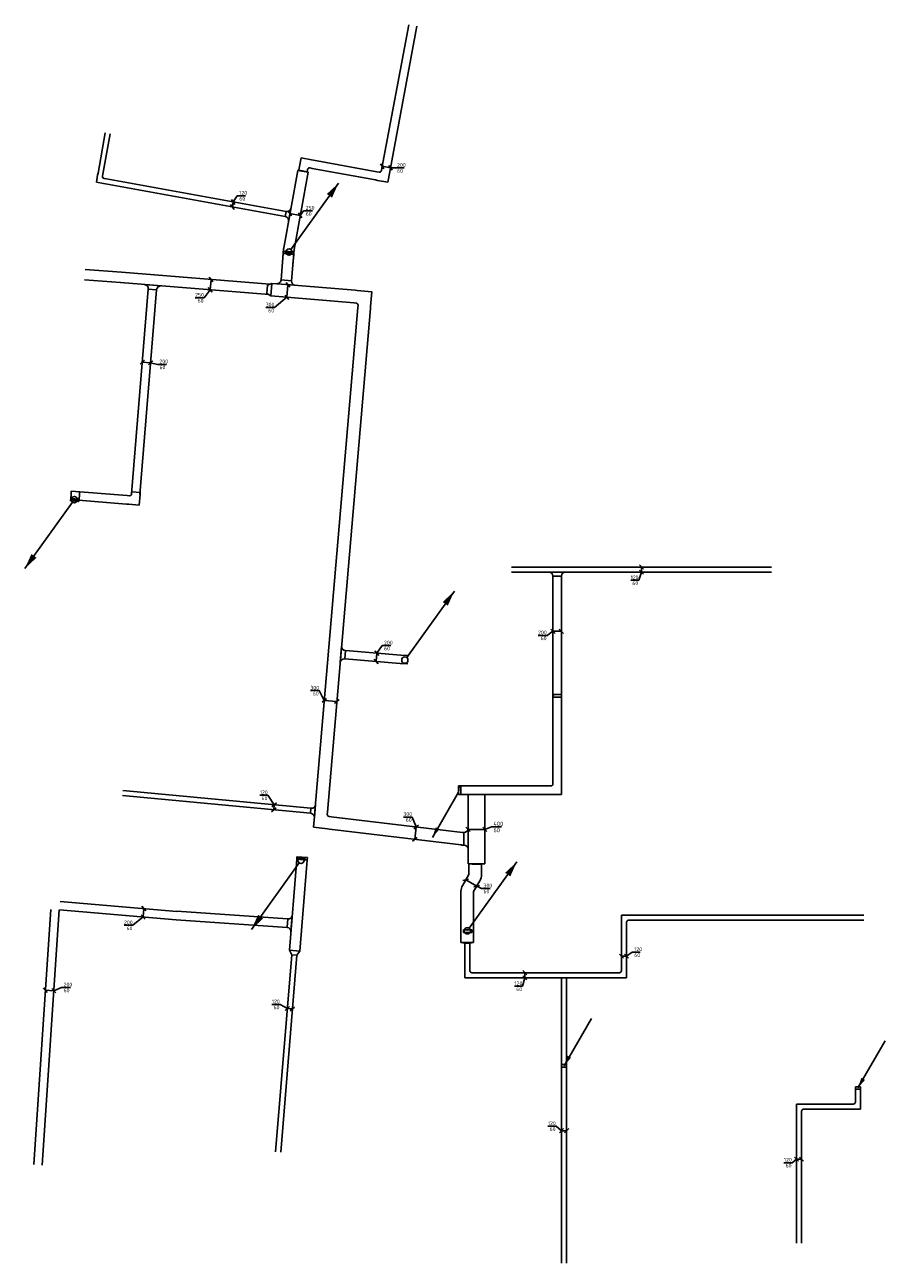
# Model space of a CAD drawing. Header units: millimetres. Extents: x 15133 to 193371, y -2151 to 171990.
# Tile 11 of 26: x 68336 to 88833, y 60076 to 89577. Entities that reach past the tile are written whole.
import ezdxf

# ---------------------------------------------------------------- set-up
doc = ezdxf.new("R2010")
doc.units = ezdxf.units.MM
doc.header["$LTSCALE"] = 50
doc.layers.get('0').update_dxf_attribs({"linetype": 'CONTINUOUS'})
for name, color, linetype in [('BL$2----', 7, 'CONTINUOUS'), ('EL6131--_KG_D', 6, 'CONTINUOUS'), ('EM6131--_KG', 7, 'CONTINUOUS'), ('Sparingen Heegt', 6, 'CONTINUOUS')]:
    doc.layers.add(name, color=color, linetype=linetype)
doc.styles.add('BURO-012', font='BUROFONT.shx', dxfattribs={"height": 120})
doc.styles.add('STABICAD-018', font='ISOCP.SHX', dxfattribs={"height": 90})

# ---------------------------------------------------------------- blocks, each defined once
blk = doc.blocks.new('*U75')
at = {"color": 0, "linetype": 'Continuous'}
for p, q in [((0, 125, -2730), (3548, 125, -2730)), ((0, -125, -2730), (3548, -125, -2730))]:
    blk.add_line(p, q, dxfattribs=at)
blk = doc.blocks.new('*U135')
at = {"color": 0, "linetype": 'Continuous'}
for p, q in [((0, 150, -2730), (12044, 150, -2730)), ((0, -150, -2730), (12044, -150, -2730))]:
    blk.add_line(p, q, dxfattribs=at)
blk = doc.blocks.new('*U82')
at = {"color": 0, "linetype": 'Continuous'}
for p, q in [((0, 150, -2730), (3153, 150, -2730)), ((0, -150, -2730), (3153, -150, -2730))]:
    blk.add_line(p, q, dxfattribs=at)
blk = doc.blocks.new('*U204')
at = {"color": 0, "linetype": 'Continuous'}
for p, q in [((0, 125, -2737), (746, 125, -2737)), ((0, -125, -2737), (746, -125, -2737))]:
    blk.add_line(p, q, dxfattribs=at)
blk = doc.blocks.new('*U133')
at = {"color": 0, "linetype": 'Continuous'}
for p, q in [((0, -220, -2737), (0, 220, -2737)), ((100, 125, -2737), (95, 125, -2737)), ((100, -125, -2737), (100, 125, -2737)), ((100, -125, -2737), (95, -125, -2737))]:
    blk.add_line(p, q, dxfattribs=at)
for centre, start, end in [((95, 220, -2737), 180, 270), ((95, -220, -2737), 90, 180)]:
    blk.add_arc(centre, 95, start, end, dxfattribs=at)
blk = doc.blocks.new('*U51')
for p, q in [((-130, 125, -2730), (-30, 125, -2730)), ((-30, 125, -2730), (30, 125, -2730)), ((-30, 125, -2730), (-30, -125, -2730)), ((-30, 125, -2730), (30, -125, -2730)), ((30, 125, -2730), (-30, -125, -2730)), ((-30, 125, -2730), (-30, -125, -2730)), ((30, 125, -2730), (30, -125, -2730)), ((30, -125, -2730), (30, 125, -2730)), ((-130, -125, -2730), (-30, -125, -2730)), ((-30, -125, -2730), (30, -125, -2730))]:
    blk.add_line(p, q)
blk = doc.blocks.new('*U59')
for p, q in [((0, 125, -2730), (863, 125, -2730)), ((0, -125, -2730), (863, -125, -2730))]:
    blk.add_line(p, q)
blk = doc.blocks.new('*U13')
blk.add_hatch(color=256).paths.add_polyline_path([(1012, 1754), (890, 1391), (760, 1466)], flags=0)
for p, q in [((1012, 1754, 3000), (38, 65, 3000)), ((0, 0), (0, 0, 3000))]:
    blk.add_line(p, q)
blk.add_circle((0, 0, 3000), 75)
at = {"layer": 'BL$2----'}
for tag, p, style in [('ELEMENTCODE', (11217, 90093), 'STABICAD-018'), ('POSITIONCODE', (11217, 89993), 'BURO-012'), ('SECTIONCODE', (11217, 89993), 'BURO-012'), ('FLOORCODE', (11317, 89993), 'STABICAD-018')]:
    blk.add_attdef(tag, p, '', height=1.8, dxfattribs=dict(at, style=style))
blk = doc.blocks.new('*U74')
at = {"color": 0, "linetype": 'Continuous'}
for p, q in [((0, 100, -2730), (1327, 100, -2730)), ((0, -100, -2730), (1327, -100, -2730))]:
    blk.add_line(p, q, dxfattribs=at)
blk = doc.blocks.new('*U43')
for p, q in [((0, 100, -2730), (183, 100, -2730)), ((0, -100, -2730), (183, -100, -2730))]:
    blk.add_line(p, q)
blk = doc.blocks.new('*U108')
at = {"color": 0, "linetype": 'Continuous'}
for p, q in [((0, 150, -2730), (1216, 150, -2730)), ((0, -150, -2730), (1216, -150, -2730))]:
    blk.add_line(p, q, dxfattribs=at)
blk = doc.blocks.new('*U42')
for p, q in [((-130, 125, -2730), (-30, 125, -2730)), ((-30, 125, -2730), (30, 125, -2730)), ((-30, 125, -2730), (-30, -125, -2730)), ((-30, 125, -2730), (30, -125, -2730)), ((30, 125, -2730), (-30, -125, -2730)), ((-30, 125, -2730), (-30, -125, -2730)), ((30, 125, -2730), (30, -125, -2730)), ((30, -125, -2730), (30, 125, -2730)), ((-130, -125, -2730), (-30, -125, -2730)), ((-30, -125, -2730), (30, -125, -2730))]:
    blk.add_line(p, q)
blk = doc.blocks.new('*U153')
at = {"color": 0, "linetype": 'Continuous'}
for p, q in [((0, 125, -2730), (2075, 125, -2730)), ((0, -125, -2730), (2075, -125, -2730))]:
    blk.add_line(p, q, dxfattribs=at)
blk = doc.blocks.new('*U154')
at = {"color": 0, "linetype": 'Continuous'}
for p, q in [((0, 100, -2730), (2650, 100, -2730)), ((0, -100, -2730), (2650, -100, -2730))]:
    blk.add_line(p, q, dxfattribs=at)
blk = doc.blocks.new('*U155')
at = {"color": 0, "linetype": 'Continuous'}
for p, q in [((0, 100, -2730), (2786, 100, -2730)), ((0, -100, -2730), (2786, -100, -2730))]:
    blk.add_line(p, q, dxfattribs=at)
blk = doc.blocks.new('*U156')
at = {"color": 0, "linetype": 'Continuous'}
for p, q in [((0, 100, -2730), (6094, 100, -2730)), ((0, -100, -2730), (6094, -100, -2730))]:
    blk.add_line(p, q, dxfattribs=at)
blk = doc.blocks.new('*U41')
for p, q in [((0, 125, -2730), (100, 60, -2730)), ((0, -125, -2730), (0, 125, -2730)), ((100, -60, -2730), (100, 60, -2730)), ((100, -60, -2730), (0, -125, -2730))]:
    blk.add_line(p, q)
blk = doc.blocks.new('*U40')
for p, q in [((0, 60, -2730), (4709, 60, -2730)), ((0, -60, -2730), (4709, -60, -2730))]:
    blk.add_line(p, q)
blk = doc.blocks.new('*U152')
at = {"color": 0, "linetype": 'Continuous'}
for p, q in [((0, -195, -2730), (0, 195, -2730)), ((100, 100, -2730), (95, 100, -2730)), ((100, -100, -2730), (100, 100, -2730)), ((100, -100, -2730), (95, -100, -2730))]:
    blk.add_line(p, q, dxfattribs=at)
for centre, start, end in [((95, 195, -2730), 180, 270), ((95, -195, -2730), 90, 180)]:
    blk.add_arc(centre, 95, start, end, dxfattribs=at)
blk = doc.blocks.new('*U331')
at = {"color": 0, "linetype": 'Continuous'}
for p, q in [((0, 200, -2730), (1652, 200, -2730)), ((0, -200, -2730), (1652, -200, -2730))]:
    blk.add_line(p, q, dxfattribs=at)
at = {"layer": 'Sparingen Heegt', "color": 2, "style": 'BURO-012'}
for tag, p in [('ELEMENTCODE', (79095, 71245, 2730)), ('SECTIONCODE', (79095, 71245, 2730)), ('POSITIONCODE', (79245, 70791, 2730))]:
    blk.add_attdef(tag, p, '', height=2, dxfattribs=at)
blk = doc.blocks.new('*U44')
for p, q in [((-30, 100, -5702), (30, 100, -5702)), ((-30, -100, -5702), (-30, 100, -5702)), ((30, -100, -5702), (30, 100, -5702)), ((-30, -100, -5702), (30, -100, -5702))]:
    blk.add_line(p, q)
blk = doc.blocks.new('*U17')
blk.add_hatch(color=256).paths.add_polyline_path([(1012, 1754), (890, 1391), (760, 1466)], flags=0)
for p, q in [((1012, 1754, 3000), (38, 65, 3000)), ((0, 0), (0, 0, 3000))]:
    blk.add_line(p, q)
blk.add_circle((0, 0, 3000), 75)
at = {"layer": 'BL$2----'}
for tag, p, style in [('ELEMENTCODE', (11217, 90093), 'STABICAD-018'), ('POSITIONCODE', (11217, 89993), 'BURO-012'), ('SECTIONCODE', (11217, 89993), 'BURO-012'), ('FLOORCODE', (11317, 89993), 'STABICAD-018')]:
    blk.add_attdef(tag, p, '', height=1.8, dxfattribs=dict(at, style=style))
blk = doc.blocks.new('*U103')
at = {"color": 0, "linetype": 'Continuous'}
for p, q in [((0, 150, -2730), (251, 150, -2730)), ((0, -150, -2730), (251, -150, -2730))]:
    blk.add_line(p, q, dxfattribs=at)
blk = doc.blocks.new('*U329')
at = {"color": 0, "linetype": 'Continuous'}
for p, q in [((0, 100, -2730), (2098, 100, -2730)), ((0, -100, -2730), (2098, -100, -2730))]:
    blk.add_line(p, q, dxfattribs=at)
at = {"layer": 'Sparingen Heegt', "color": 2, "style": 'BURO-012'}
for tag, p in [('POSITIONCODE', (78807, 71495, 2730)), ('ELEMENTCODE', (78720, 71345, 2730)), ('SECTIONCODE', (78720, 71345, 2730))]:
    blk.add_attdef(tag, p, '', height=2, dxfattribs=at)
blk = doc.blocks.new('*U330')
at = {"color": 0, "linetype": 'Continuous'}
for p, q in [((-150, 100, -2730), (-200, 100, -2730)), ((-100, 150, -2730), (-100, 200, -2730)), ((100, 150, -2730), (100, 200, -2730)), ((100, -100, -2730), (100, 150, -2730)), ((-150, -100, -2730), (-200, -100, -2730)), ((-150, -100, -2730), (100, -100, -2730))]:
    blk.add_line(p, q, dxfattribs=at)
blk.add_arc((-150, 150, -2730), 50, 270, 0, dxfattribs=at)
at = {"layer": 'Sparingen Heegt', "color": 2, "style": 'BURO-012'}
for tag in ['ELEMENTCODE', 'POSITIONCODE', 'SECTIONCODE']:
    blk.add_attdef(tag, (81018, 71345, 2730), '', height=2, dxfattribs=at)
blk = doc.blocks.new('*U332')
at = {"color": 0, "linetype": 'Continuous'}
for p, q in [((0, 100, -2730), (1917, 100, -2730)), ((0, -100, -2730), (1917, -100, -2730))]:
    blk.add_line(p, q, dxfattribs=at)
at = {"layer": 'Sparingen Heegt', "color": 2, "style": 'BURO-012'}
for tag, p in [('POSITIONCODE', (80868, 72503, 2730)), ('ELEMENTCODE', (81018, 71545, 2730)), ('SECTIONCODE', (81018, 71545, 2730))]:
    blk.add_attdef(tag, p, '', height=2, dxfattribs=at)
blk = doc.blocks.new('*U115')
at = {"color": 0, "linetype": 'Continuous'}
for p, q in [((-130, 100, -2730), (-30, 100, -2730)), ((-130, -100, -2730), (-30, -100, -2730))]:
    blk.add_line(p, q, dxfattribs=at)
blk = doc.blocks.new('*U118')
at = {"linetype": 'Continuous'}
blk.add_hatch(color=0, dxfattribs=at).paths.add_polyline_path([(30, -100), (30, 100), (-30, 100), (17.4, 58)], flags=0)
at = {"color": 0, "linetype": 'Continuous'}
for p, q in [((-30, 100, -2860), (30, 100, -2860)), ((-30, -100, -2860), (-30, 100, -2860)), ((30, 100, -2860), (30, -100, -2860)), ((30, -100, -2860), (-30, -100, -2860))]:
    blk.add_line(p, q, dxfattribs=at)
at = {"linetype": 'Continuous'}
for p in [(-30, 100, -2860), (-30, -100, -2860)]:
    blk.add_line(p, (-30, 0, -2860), dxfattribs=at)
blk = doc.blocks.new('*U88')
at = {"color": 0, "linetype": 'Continuous'}
for p, q in [((-30, 100, -3530), (30, 100, -3530)), ((-30, -100, -3530), (-30, 100, -3530)), ((-30, -100, -3530), (30, -100, -3530))]:
    blk.add_line(p, q, dxfattribs=at)
blk = doc.blocks.new('*U91')
at = {"color": 0, "linetype": 'Continuous'}
for p, q in [((0, 100, -3530), (2816, 100, -3530)), ((0, -100, -3530), (2816, -100, -3530))]:
    blk.add_line(p, q, dxfattribs=at)
blk = doc.blocks.new('*U90')
at = {"color": 0, "linetype": 'Continuous'}
for p, q in [((0, 60, -3530), (6192, 60, -3530)), ((0, -60, -3530), (6192, -60, -3530))]:
    blk.add_line(p, q, dxfattribs=at)
blk = doc.blocks.new('*U89')
at = {"color": 0, "linetype": 'Continuous'}
for p, q in [((0, -195, -3530), (0, 195, -3530)), ((100, 100, -3530), (95, 100, -3530)), ((100, -100, -3530), (100, 100, -3530)), ((100, -100, -3530), (95, -100, -3530))]:
    blk.add_line(p, q, dxfattribs=at)
for centre, start, end in [((95, 195, -3530), 180, 270), ((95, -195, -3530), 90, 180)]:
    blk.add_arc(centre, 95, start, end, dxfattribs=at)
blk = doc.blocks.new('*U48')
for p, q in [((0, 200, -2730), (10, 100, -2730)), ((0, -200, -2730), (0, 200, -2730)), ((10, -100, -2730), (10, 100, -2730)), ((10, -100, -2730), (0, -200, -2730))]:
    blk.add_line(p, q)
blk = doc.blocks.new('*U50')
for p, q in [((0, 125, -2730), (121, 125, -2730)), ((0, -125, -2730), (121, -125, -2730))]:
    blk.add_line(p, q)
blk = doc.blocks.new('*U85')
at = {"color": 0, "linetype": 'Continuous'}
for p, q in [((0, -195, -2730), (0, 195, -2730)), ((100, 100, -2730), (95, 100, -2730)), ((100, -100, -2730), (100, 100, -2730)), ((100, -100, -2730), (95, -100, -2730))]:
    blk.add_line(p, q, dxfattribs=at)
for centre, start, end in [((95, 195, -2730), 180, 270), ((95, -195, -2730), 90, 180)]:
    blk.add_arc(centre, 95, start, end, dxfattribs=at)
blk = doc.blocks.new('*U211')
at = {"color": 0, "linetype": 'Continuous'}
for p, q in [((0, 100, -2730), (4896, 100, -2730)), ((0, -100, -2730), (4896, -100, -2730))]:
    blk.add_line(p, q, dxfattribs=at)
blk = doc.blocks.new('*U86')
at = {"color": 0, "linetype": 'Continuous'}
for p, q in [((-150, 100, -2730), (-200, 100, -2730)), ((-100, 150, -2730), (-100, 200, -2730)), ((-100, 200, -2730), (100, 200, -2730)), ((100, 150, -2730), (100, 200, -2730)), ((100, -100, -2730), (100, 150, -2730)), ((-150, -100, -2730), (-200, -100, -2730)), ((-150, -100, -2730), (100, -100, -2730))]:
    blk.add_line(p, q, dxfattribs=at)
blk.add_arc((-150, 150, -2730), 50, 270, 360, dxfattribs=at)
blk = doc.blocks.new('*U87')
at = {"color": 0, "linetype": 'Continuous'}
for p, q in [((0, 100, -2730), (1341, 100, -2730)), ((0, -100, -2730), (1341, -100, -2730))]:
    blk.add_line(p, q, dxfattribs=at)
blk = doc.blocks.new('*U73')
at = {"color": 0, "linetype": 'Continuous'}
for p, q in [((0, 195, -2730), (0, -195, -2730)), ((95, 100, -2730), (100, 100, -2730)), ((100, -100, -2730), (100, 100, -2730)), ((100, -100, -2730), (95, -100, -2730))]:
    blk.add_line(p, q, dxfattribs=at)
for centre, start, end in [((95, 195, -2730), 180, 270), ((95, -195, -2730), 90, 180)]:
    blk.add_arc(centre, 95, start, end, dxfattribs=at)
blk = doc.blocks.new('*U81')
at = {"color": 0, "linetype": 'Continuous'}
for p, q in [((-192, 150, -2730), (-242, 150, -2730)), ((-143, 197, -2730), (-142, 247, -2730)), ((145, -150, -2730), (156, 186, -2730)), ((156, 186, -2730), (158, 236, -2730)), ((-192, -150, -2730), (-242, -150, -2730)), ((-192, -150, -2730), (145, -150, -2730))]:
    blk.add_line(p, q, dxfattribs=at)
blk.add_arc((-192, 198, -2730), 48.3, 270, 358.0448, dxfattribs=at)
blk = doc.blocks.new('*U72')
at = {"color": 0, "linetype": 'Continuous'}
blk.add_arc((-9, 150, -2730), 300, 270, 276.8261, dxfattribs=at)
blk = doc.blocks.new('*U71')
at = {"color": 0, "linetype": 'Continuous'}
for p, q in [((0, 150, -2730), (31, 150, -2730)), ((0, -150, -2730), (31, -150, -2730))]:
    blk.add_line(p, q, dxfattribs=at)
blk = doc.blocks.new('*U60')
for p, q in [((0, -245, -2730), (0, 245, -2730)), ((100, 150, -2730), (95, 150, -2730)), ((100, -150, -2730), (100, 150, -2730)), ((100, -150, -2730), (95, -150, -2730))]:
    blk.add_line(p, q)
for centre, start, end in [((95, 245, -2730), 180, 270), ((95, -245, -2730), 90, 180)]:
    blk.add_arc(centre, 95, start, end)
blk = doc.blocks.new('*U62')
for p, q in [((-130, 100, -5460), (-30, 100, -5460)), ((-30, 100, -5460), (30, 100, -5460)), ((-30, 100, -5460), (-30, -100, -5460)), ((-30, 100, -5460), (30, -100, -5460)), ((30, 100, -5460), (-30, -100, -5460)), ((-30, 100, -5460), (-30, -100, -5460)), ((30, 100, -5460), (30, -100, -5460)), ((30, -100, -5460), (30, 100, -5460)), ((-130, -100, -5460), (-30, -100, -5460)), ((-30, -100, -5460), (30, -100, -5460))]:
    blk.add_line(p, q)
blk = doc.blocks.new('*U61')
for p, q in [((0, 100, -5460), (71, 100, -5460)), ((0, -100, -5460), (71, -100, -5460))]:
    blk.add_line(p, q)
blk = doc.blocks.new('*U286')
at = {"color": 0, "linetype": 'Continuous'}
for p, q in [((0, 60, -5980), (6796, 60, -5980)), ((0, -60, -5980), (6796, -60, -5980))]:
    blk.add_line(p, q, dxfattribs=at)
blk = doc.blocks.new('*U132')
at = {"color": 0, "linetype": 'Continuous'}
for p, q in [((-200, 150, -2730), (-250, 150, -2730)), ((-150, 200, -2730), (-150, 250, -2730)), ((150, 200, -2730), (150, 250, -2730)), ((150, -150, -2730), (150, 200, -2730)), ((-200, -150, -2730), (-250, -150, -2730)), ((-200, -150, -2730), (150, -150, -2730))]:
    blk.add_line(p, q, dxfattribs=at)
blk.add_arc((-200, 200, -2730), 50, 270, 360, dxfattribs=at)
blk.add_arc((-200, 200, -2730), 50, 270, 360, dxfattribs=at)
blk = doc.blocks.new('*U134')
at = {"color": 0, "linetype": 'Continuous'}
for p, q in [((0, 150, -2730), (1986, 150, -2730)), ((0, -150, -2730), (1652, -150, -2730)), ((1860, -150, -2730), (1986, -150, -2730))]:
    blk.add_line(p, q, dxfattribs=at)
blk = doc.blocks.new('*U131')
at = {"color": 0, "linetype": 'Continuous'}
for p, q in [((0, 150, -2730), (100, 100, -2730)), ((0, -150, -2730), (0, 150, -2730)), ((100, -100, -2730), (100, 100, -2730)), ((100, -100, -2730), (0, -150, -2730))]:
    blk.add_line(p, q, dxfattribs=at)
blk = doc.blocks.new('*U105')
at = {"color": 0, "linetype": 'Continuous'}
for p, q in [((0, 150, -2730), (296, 150, -2730)), ((0, -150, -2730), (296, -150, -2730))]:
    blk.add_line(p, q, dxfattribs=at)
blk = doc.blocks.new('*U104')
at = {"color": 0, "linetype": 'Continuous'}
blk.add_arc((-40, 150, -2730), 300, 270, 300, dxfattribs=at)
blk = doc.blocks.new('*U102')
at = {"color": 0, "linetype": 'Continuous'}
blk.add_arc((-40, 150, -2730), 300, 270, 300, dxfattribs=at)
blk = doc.blocks.new('*U114')
at = {"color": 0, "linetype": 'Continuous'}
for p, q in [((0, 60, -5980), (255, 60, -5980)), ((0, -60, -5980), (255, -60, -5980))]:
    blk.add_line(p, q, dxfattribs=at)
blk = doc.blocks.new('*U113')
at = {"color": 0, "linetype": 'Continuous'}
for p, q in [((-110, 60, -5980), (-160, 60, -5980)), ((-60, 110, -5980), (-60, 160, -5980)), ((60, 110, -5980), (60, 160, -5980)), ((60, -60, -5980), (60, 110, -5980)), ((-110, -60, -5980), (-160, -60, -5980)), ((-110, -60, -5980), (60, -60, -5980))]:
    blk.add_line(p, q, dxfattribs=at)
blk.add_arc((-110, 110, -5980), 50, 270, 0, dxfattribs=at)
blk = doc.blocks.new('*U110')
at = {"color": 0, "linetype": 'Continuous'}
for p, q in [((0, 60, -5980), (1084, 60, -5980)), ((0, -60, -5980), (1084, -60, -5980))]:
    blk.add_line(p, q, dxfattribs=at)
blk = doc.blocks.new('*U111')
at = {"color": 0, "linetype": 'Continuous'}
for p, q in [((-110, 60, -5980), (-160, 60, -5980)), ((-60, 110, -5980), (-60, 160, -5980)), ((60, 110, -5980), (60, 160, -5980)), ((60, -60, -5980), (60, 110, -5980)), ((-110, -60, -5980), (-160, -60, -5980)), ((-110, -60, -5980), (60, -60, -5980))]:
    blk.add_line(p, q, dxfattribs=at)
blk.add_arc((-110, 110, -5980), 50, 270, 0, dxfattribs=at)
blk = doc.blocks.new('*U112')
at = {"color": 0, "linetype": 'Continuous'}
for p, q in [((0, 60, -5980), (3091, 60, -5980)), ((0, -60, -5980), (3091, -60, -5980))]:
    blk.add_line(p, q, dxfattribs=at)
blk = doc.blocks.new('*U93')
at = {"linetype": 'Continuous'}
for color, points in [(0, [(-30, 60), (-30, -60), (30, -60), (-17, -35)]), (256, [(0, 0), (242, -82), (192, -168)])]:
    blk.add_hatch(color=color, dxfattribs=at).paths.add_polyline_path(points, flags=0)
at = {"color": 0, "linetype": 'Continuous'}
for p, q in [((-30, 60, -3250), (30, 60, -3250)), ((-30, -60, -3250), (-30, 60, -3250)), ((30, 60, -3250), (30, -60, -3250)), ((30, -60, -3250), (-30, -60, -3250))]:
    blk.add_line(p, q, dxfattribs=at)
at = {"linetype": 'Continuous'}
for p, q in [((-30, 60, -3250), (-30, 0, -3250)), ((-30, -60, -3250), (-30, 0, -3250)), ((1126, -650, -3250), (0, 0, -3250))]:
    blk.add_line(p, q, dxfattribs=at)
blk = doc.blocks.new('*U92')
at = {"linetype": 'Continuous'}
for color, points in [(0, [(-30, 60), (-30, -60), (30, -60), (-17, -35)]), (256, [(0, 0), (242, -82), (192, -168)])]:
    blk.add_hatch(color=color, dxfattribs=at).paths.add_polyline_path(points, flags=0)
at = {"color": 0, "linetype": 'Continuous'}
for p, q in [((-30, 60, -3250), (30, 60, -3250)), ((-30, -60, -3250), (-30, 60, -3250)), ((30, 60, -3250), (30, -60, -3250)), ((30, -60, -3250), (-30, -60, -3250))]:
    blk.add_line(p, q, dxfattribs=at)
at = {"linetype": 'Continuous'}
for p, q in [((-30, 60, -3250), (-30, 0, -3250)), ((-30, -60, -3250), (-30, 0, -3250)), ((1126, -650, -3250), (0, 0, -3250))]:
    blk.add_line(p, q, dxfattribs=at)
blk = doc.blocks.new('*U84')
at = {"color": 0, "linetype": 'Continuous'}
for p, q in [((0, -155, -2730), (0, 155, -2730)), ((100, 60, -2730), (95, 60, -2730)), ((100, -60, -2730), (100, 60, -2730)), ((100, -60, -2730), (95, -60, -2730))]:
    blk.add_line(p, q, dxfattribs=at)
for centre, start, end in [((95, 155, -2730), 180, 270), ((95, -155, -2730), 90, 180)]:
    blk.add_arc(centre, 95, start, end, dxfattribs=at)
blk = doc.blocks.new('*U83')
at = {"color": 0, "linetype": 'Continuous'}
for p, q in [((0, 60, -2730), (4497, 60, -2730)), ((0, -60, -2730), (4497, -60, -2730))]:
    blk.add_line(p, q, dxfattribs=at)
blk = doc.blocks.new('*U109')
at = {"color": 0, "linetype": 'Continuous'}
for p, q in [((0, 60, -2730), (608, 60, -2730)), ((0, -60, -2730), (608, -60, -2730))]:
    blk.add_line(p, q, dxfattribs=at)
blk = doc.blocks.new('*U140')
at = {"color": 0, "linetype": 'Continuous'}
for p, q in [((0, 60, -2730), (3413, 60, -2730)), ((0, -60, -2730), (3413, -60, -2730))]:
    blk.add_line(p, q, dxfattribs=at)
blk = doc.blocks.new('*U106')
at = {"color": 0, "linetype": 'Continuous'}
for p, q in [((0, 150, -2730), (10, 60, -2730)), ((0, -150, -2730), (0, 150, -2730)), ((10, -60, -2730), (10, 60, -2730)), ((10, -60, -2730), (0, -150, -2730))]:
    blk.add_line(p, q, dxfattribs=at)
blk = doc.blocks.new('*U107')
at = {"color": 0, "linetype": 'Continuous'}
for p, q in [((-110, 60, -2730), (-160, 60, -2730)), ((-60, 110, -2730), (-60, 160, -2730)), ((60, 110, -2730), (60, 160, -2730)), ((60, -60, -2730), (60, 110, -2730)), ((-110, -60, -2730), (-160, -60, -2730)), ((-110, -60, -2730), (60, -60, -2730))]:
    blk.add_line(p, q, dxfattribs=at)
blk.add_arc((-110, 110, -2730), 50, 270, 0, dxfattribs=at)
blk = doc.blocks.new('*U139')
at = {"color": 0, "linetype": 'Continuous'}
for p, q in [((-110, 60, -2730), (-160, 60, -2730)), ((-60, 110, -2730), (-60, 160, -2730)), ((60, 110, -2730), (60, 160, -2730)), ((60, -60, -2730), (60, 110, -2730)), ((-110, -60, -2730), (-160, -60, -2730)), ((-110, -60, -2730), (60, -60, -2730))]:
    blk.add_line(p, q, dxfattribs=at)
blk.add_arc((-110, 110, -2730), 50, 270, 0, dxfattribs=at)
blk = doc.blocks.new('*U143')
at = {"color": 0, "linetype": 'Continuous'}
for p, q in [((0, 60, -2730), (1054, 60, -2730)), ((0, -60, -2730), (1054, -60, -2730))]:
    blk.add_line(p, q, dxfattribs=at)
blk = doc.blocks.new('*U142')
at = {"color": 0, "linetype": 'Continuous'}
for p, q in [((-110, 60, -2730), (-160, 60, -2730)), ((-60, 110, -2730), (-60, 160, -2730)), ((60, 110, -2730), (60, 160, -2730)), ((60, -60, -2730), (60, 110, -2730)), ((-110, -60, -2730), (-160, -60, -2730)), ((-110, -60, -2730), (60, -60, -2730))]:
    blk.add_line(p, q, dxfattribs=at)
blk.add_arc((-110, 110, -2730), 50, 270, 0, dxfattribs=at)
blk = doc.blocks.new('*U141')
at = {"color": 0, "linetype": 'Continuous'}
for p, q in [((0, 60, -2730), (5553, 60, -2730)), ((0, -60, -2730), (5553, -60, -2730))]:
    blk.add_line(p, q, dxfattribs=at)
blk = doc.blocks.new('*U117')
at = {"color": 0, "linetype": 'Continuous'}
for p, q in [((-130, 100, -2730), (30, 100, -2730)), ((30, -100, -2730), (30, 100, -2730)), ((-130, -100, -2730), (30, -100, -2730))]:
    blk.add_line(p, q, dxfattribs=at)
blk = doc.blocks.new('*U116')
at = {"linetype": 'Continuous'}
blk.add_hatch(color=256, dxfattribs=at).paths.add_polyline_path([(-650, -1126), (-568, -884), (-482, -934)], flags=0)
blk.add_line((-30, -52), (-650, -1126), dxfattribs=at)
at = {"layer": 'EL6131--_KG_D', "linetype": 'Continuous'}
for p, q in [((30, 100), (-30, 100)), ((-30, 100), (-30, -100)), ((-30, -100), (-17, 58)), ((-17, 58), (30, 100)), ((30, -100), (30, 100)), ((30, -100), (-30, -100))]:
    blk.add_line(p, q, dxfattribs=at)
blk = doc.blocks.new('*U206')
at = {"color": 0, "linetype": 'Continuous'}
blk.add_arc((-6, 125, -2737), 250, 270, 275.6122, dxfattribs=at)
blk = doc.blocks.new('*U202')
at = {"color": 0, "linetype": 'Continuous'}
for p, q in [((0, 125, -2737), (1871, 125, -2737)), ((0, -125, -2737), (1871, -125, -2737))]:
    blk.add_line(p, q, dxfattribs=at)
blk = doc.blocks.new('*U205')
at = {"color": 0, "linetype": 'Continuous'}
for p, q in [((0, 100, -2737), (1537, 100, -2737)), ((0, -100, -2737), (1537, -100, -2737))]:
    blk.add_line(p, q, dxfattribs=at)
blk = doc.blocks.new('*U201')
at = {"color": 0, "linetype": 'Continuous'}
for p, q in [((0, 100, -2737), (3479, 100, -2737)), ((0, -100, -2737), (3479, -100, -2737))]:
    blk.add_line(p, q, dxfattribs=at)
blk = doc.blocks.new('*U209')
at = {"color": 0, "linetype": 'Continuous'}
for p, q in [((0, 155, -2737), (0, -155, -2737)), ((95, 60, -2737), (100, 60, -2737)), ((100, -60, -2737), (100, 60, -2737)), ((100, -60, -2737), (95, -60, -2737))]:
    blk.add_line(p, q, dxfattribs=at)
for centre, start, end in [((95, 155, -2737), 180, 270), ((95, -155, -2737), 90, 180)]:
    blk.add_arc(centre, 95, start, end, dxfattribs=at)
blk = doc.blocks.new('*U203')
at = {"color": 0, "linetype": 'Continuous'}
for p, q in [((0, 60, -2737), (4350, 60, -2737)), ((0, -60, -2737), (4350, -60, -2737))]:
    blk.add_line(p, q, dxfattribs=at)
blk = doc.blocks.new('*U199')
at = {"color": 0, "linetype": 'Continuous'}
for p, q in [((-160, 60, -2737), (-110, 60, -2737)), ((-110, 60, -2737), (60, 60, -2737)), ((60, 60, -2737), (60, -110, -2737)), ((-110, -60, -2737), (-160, -60, -2737)), ((-60, -160, -2737), (-60, -110, -2737)), ((60, -110, -2737), (60, -160, -2737))]:
    blk.add_line(p, q, dxfattribs=at)
blk.add_arc((-110, -110, -2737), 50, 360, 90, dxfattribs=at)
blk = doc.blocks.new('*U200')
at = {"color": 0, "linetype": 'Continuous'}
for p, q in [((0, 60, -2737), (973, 60, -2737)), ((0, -60, -2737), (973, -60, -2737))]:
    blk.add_line(p, q, dxfattribs=at)
blk = doc.blocks.new('*U207')
at = {"color": 0, "linetype": 'Continuous'}
for p, q in [((-150, 100, -2737), (-200, 100, -2737)), ((-100, 150, -2737), (-100, 200, -2737)), ((100, 150, -2737), (100, 200, -2737)), ((100, -100, -2737), (100, 150, -2737)), ((-150, -100, -2737), (-200, -100, -2737)), ((-150, -100, -2737), (100, -100, -2737))]:
    blk.add_line(p, q, dxfattribs=at)
blk.add_arc((-150, 150, -2737), 50, 270, 360, dxfattribs=at)
blk = doc.blocks.new('*U208')
at = {"color": 0, "linetype": 'Continuous'}
for p, q in [((-150, 100, -2737), (-200, 100, -2737)), ((-100, 150, -2737), (-100, 200, -2737)), ((100, 150, -2737), (100, 200, -2737)), ((100, -100, -2737), (100, 150, -2737)), ((-150, -100, -2737), (-200, -100, -2737)), ((-150, -100, -2737), (100, -100, -2737))]:
    blk.add_line(p, q, dxfattribs=at)
blk.add_arc((-150, 150, -2737), 50, 270, 360, dxfattribs=at)
blk = doc.blocks.new('*U210')
at = {"color": 0, "linetype": 'Continuous'}
for p, q in [((0, 125, -2737), (10, 100, -2737)), ((0, -125, -2737), (0, 125, -2737)), ((10, -100, -2737), (10, 100, -2737)), ((10, -100, -2737), (0, -125, -2737))]:
    blk.add_line(p, q, dxfattribs=at)
blk = doc.blocks.new('*U215')
at = {"color": 0, "linetype": 'Continuous'}
for p, q in [((40, -58, -2737), (-40, 58, -2737)), ((0, 0, -2737), (-21, -118, -2737)), ((0, 0, -2737), (95, 148, -2737)), ((95, 148, -2737), (289, 148, -2737)), ((19, -176, -2737), (-62, -60, -2737))]:
    blk.add_line(p, q, dxfattribs=at)
at = {"color": 0, "linetype": 'Continuous', "style": 'STABICAD-018'}
for s, p in [('60', (145, 33, -2737)), ('120', (145, 173, -2737))]:
    blk.add_text(s, height=90, dxfattribs=at).set_placement(p)
blk = doc.blocks.new('*U216')
at = {"color": 0, "linetype": 'Continuous'}
for p, q in [((-246, 66, -2730), (-153, -40, -2730)), ((0, 0, -2730), (-200, 13, -2730)), ((-47, 53, -2730), (47, -53, -2730)), ((0, 0, -2730), (186, 78, -2730)), ((186, 78, -2730), (400, 78, -2730))]:
    blk.add_line(p, q, dxfattribs=at)
at = {"color": 0, "linetype": 'Continuous', "style": 'STABICAD-018'}
for s, p in [('200', (236, 103, -2730)), ('60', (236, -37, -2730))]:
    blk.add_text(s, height=90, dxfattribs=at).set_placement(p)
blk = doc.blocks.new('*U217')
at = {"color": 0, "linetype": 'Continuous'}
for p, q in [((0, 0, -2730), (-243, -200, -2730)), ((-46, 54, -2730), (46, -54, -2730)), ((-29, 253, -2730), (62, 145, -2730)), ((0, 0, -2730), (17, 199, -2730)), ((-243, -200, -2730), (-457, -200, -2730))]:
    blk.add_line(p, q, dxfattribs=at)
at = {"color": 0, "linetype": 'Continuous', "style": 'STABICAD-018'}
for s, p in [('200', (-457, -175, -2730)), ('60', (-397, -315, -2730))]:
    blk.add_text(s, height=90, dxfattribs=at).set_placement(p)
blk = doc.blocks.new('*U218')
at = {"color": 0, "linetype": 'Continuous'}
for p, q in [((-173, 98, -2730), (-367, 98, -2730)), ((0, 0, -2730), (-173, 98, -2730)), ((54, 46, -2730), (-54, -46, -2730)), ((0, 0, -2730), (120, -10, -2730)), ((174, 36, -2730), (66, -56, -2730))]:
    blk.add_line(p, q, dxfattribs=at)
at = {"color": 0, "linetype": 'Continuous', "style": 'STABICAD-018'}
for s, p in [('120', (-367, 123, -2730)), ('60', (-328, -17, -2730))]:
    blk.add_text(s, height=90, dxfattribs=at).set_placement(p)
blk = doc.blocks.new('*U219')
at = {"color": 0, "linetype": 'Continuous'}
for p, q in [((-149, 227, -2730), (-343, 227, -2730)), ((0, 0, -2730), (-149, 227, -2730)), ((-54, -45, -2730), (54, 45, -2730)), ((0, 0, -2730), (-11, -119, -2730)), ((-66, -165, -2730), (43, -74, -2730))]:
    blk.add_line(p, q, dxfattribs=at)
at = {"color": 0, "linetype": 'Continuous', "style": 'STABICAD-018'}
for s, p in [('120', (-343, 252, -2730)), ('60', (-304, 112, -2730))]:
    blk.add_text(s, height=90, dxfattribs=at).set_placement(p)
blk = doc.blocks.new('*U220')
at = {"color": 0, "linetype": 'Continuous'}
for p, q in [((-120, 232, -2730), (-332, 232, -2730)), ((0, 0, -2730), (-120, 232, -2730)), ((54, 46, -2730), (-54, -46, -2730)), ((0, 0, -2730), (299, -25, -2730)), ((353, 20, -2730), (245, -71, -2730))]:
    blk.add_line(p, q, dxfattribs=at)
at = {"color": 0, "linetype": 'Continuous', "style": 'STABICAD-018'}
for s, p in [('300', (-332, 257, -2730)), ('60', (-274, 117, -2730))]:
    blk.add_text(s, height=90, dxfattribs=at).set_placement(p)
blk = doc.blocks.new('*U221')
at = {"color": 0, "linetype": 'Continuous'}
for p, q in [((46, -54, -2730), (-46, 54, -2730)), ((0, 0, -2730), (-16, -199, -2730)), ((0, 0, -2730), (125, 180, -2730)), ((125, 180, -2730), (339, 180, -2730)), ((30, -253, -2730), (-62, -146, -2730))]:
    blk.add_line(p, q, dxfattribs=at)
at = {"color": 0, "linetype": 'Continuous', "style": 'STABICAD-018'}
for s, p in [('200', (175, 205, -2730)), ('60', (175, 65, -2730))]:
    blk.add_text(s, height=90, dxfattribs=at).set_placement(p)
blk = doc.blocks.new('*U222')
at = {"color": 0, "linetype": 'Continuous'}
for p, q in [((-21, 353, -2730), (70, 245, -2730)), ((0, 0, -2730), (25, 299, -2730)), ((0, 0, -2730), (-293, -245, -2730)), ((-46, 54, -2730), (46, -54, -2730)), ((-293, -245, -2730), (-505, -245, -2730))]:
    blk.add_line(p, q, dxfattribs=at)
at = {"color": 0, "linetype": 'Continuous', "style": 'STABICAD-018'}
for s, p in [('300', (-505, -220, -2730)), ('60', (-447, -360, -2730))]:
    blk.add_text(s, height=90, dxfattribs=at).set_placement(p)
blk = doc.blocks.new('*U223')
at = {"color": 0, "linetype": 'Continuous'}
for p, q in [((-286, 103, -2737), (-206, -14, -2737)), ((0, 0, -2737), (-246, 45, -2737)), ((-40, 58, -2737), (40, -58, -2737)), ((0, 0, -2737), (79, 106, -2737)), ((79, 106, -2737), (293, 106, -2737))]:
    blk.add_line(p, q, dxfattribs=at)
at = {"color": 0, "linetype": 'Continuous', "style": 'STABICAD-018'}
for s, p in [('250', (129, 131, -2737)), ('60', (129, -9, -2737))]:
    blk.add_text(s, height=90, dxfattribs=at).set_placement(p)
blk = doc.blocks.new('*U224')
at = {"color": 0, "linetype": 'Continuous'}
for p, q in [((-237, 95, -2737), (-157, -22, -2737)), ((0, 0, -2737), (-197, 37, -2737)), ((-40, 58, -2737), (40, -58, -2737)), ((0, 0, -2737), (108, -2, -2737)), ((108, -2, -2737), (323, -2, -2737))]:
    blk.add_line(p, q, dxfattribs=at)
at = {"color": 0, "linetype": 'Continuous', "style": 'STABICAD-018'}
for s, p in [('200', (158, 23, -2737)), ('60', (158, -117, -2737))]:
    blk.add_text(s, height=90, dxfattribs=at).set_placement(p)
blk = doc.blocks.new('*U225')
at = {"color": 0, "linetype": 'Continuous'}
for p, q in [((-253, -29, -2730), (-145, 62, -2730)), ((0, 0, -2730), (-199, 16, -2730)), ((-54, -46, -2730), (54, 46, -2730)), ((0, 0, -2730), (160, -37, -2730)), ((160, -37, -2730), (374, -37, -2730))]:
    blk.add_line(p, q, dxfattribs=at)
at = {"color": 0, "linetype": 'Continuous', "style": 'STABICAD-018'}
for s, p in [('200', (210, -12, -2730)), ('60', (210, -152, -2730))]:
    blk.add_text(s, height=90, dxfattribs=at).set_placement(p)
blk = doc.blocks.new('*U226')
at = {"color": 0, "linetype": 'Continuous'}
for p, q in [((-26, 303, -2730), (66, 195, -2730)), ((0, 0, -2730), (-144, -190, -2730)), ((-46, 54, -2730), (46, -54, -2730)), ((0, 0, -2730), (20, 249, -2730)), ((-144, -190, -2730), (-358, -190, -2730))]:
    blk.add_line(p, q, dxfattribs=at)
at = {"color": 0, "linetype": 'Continuous', "style": 'STABICAD-018'}
for s, p in [('250', (-358, -165, -2730)), ('60', (-299, -305, -2730))]:
    blk.add_text(s, height=90, dxfattribs=at).set_placement(p)
blk = doc.blocks.new('*U227')
at = {"color": 0, "linetype": 'Continuous'}
for p, q in [((0, 0, -3530), (-64, -194, -3530)), ((-50, 170, -3530), (50, 70, -3530)), ((-50, 50, -3530), (50, -50, -3530)), ((0, 0, -3530), (0, 120, -3530)), ((-64, -194, -3530), (-259, -194, -3530))]:
    blk.add_line(p, q, dxfattribs=at)
at = {"color": 0, "linetype": 'Continuous', "style": 'STABICAD-018'}
for s, p in [('120', (-259, -169, -3530)), ('60', (-219, -309, -3530))]:
    blk.add_text(s, height=90, dxfattribs=at).set_placement(p)
blk = doc.blocks.new('*U228')
at = {"color": 0, "linetype": 'Continuous'}
for p, q in [((0, 0, -3530), (-139, -97, -3530)), ((50, -50, -3530), (-50, 50, -3530)), ((0, 0, -3530), (200, 0, -3530)), ((250, -50, -3530), (150, 50, -3530)), ((-139, -97, -3530), (-353, -97, -3530))]:
    blk.add_line(p, q, dxfattribs=at)
at = {"color": 0, "linetype": 'Continuous', "style": 'STABICAD-018'}
for s, p in [('200', (-353, -72, -3530)), ('60', (-293, -212, -3530))]:
    blk.add_text(s, height=90, dxfattribs=at).set_placement(p)
blk = doc.blocks.new('*U333')
at = {"color": 0, "linetype": 'Continuous'}
for p, q in [((-450, 50, -2730), (-350, -50, -2730)), ((0, 0, -2730), (-400, 0, -2730)), ((-50, 50, -2730), (50, -50, -2730)), ((0, 0, -2730), (155, 57, -2730)), ((155, 57, -2730), (395, 57, -2730))]:
    blk.add_line(p, q, dxfattribs=at)
at = {"color": 0, "linetype": 'Continuous', "style": 'STABICAD-018'}
for s, p in [('400', (205, 82, -2730)), ('60', (205, -68, -2730))]:
    blk.add_text(s, height=100, dxfattribs=at).set_placement(p)
blk = doc.blocks.new('*U229')
at = {"color": 0, "linetype": 'Continuous'}
for p, q in [((-95, 236, -2730), (-307, 236, -2730)), ((0, 0, -2730), (-95, 236, -2730)), ((-56, -44, -2730), (56, 44, -2730)), ((0, 0, -2730), (-36, -298, -2730)), ((-91, -342, -2730), (20, -254, -2730))]:
    blk.add_line(p, q, dxfattribs=at)
at = {"color": 0, "linetype": 'Continuous', "style": 'STABICAD-018'}
for s, p in [('300', (-307, 261, -2730)), ('60', (-250, 121, -2730))]:
    blk.add_text(s, height=90, dxfattribs=at).set_placement(p)
blk = doc.blocks.new('*U230')
at = {"color": 0, "linetype": 'Continuous'}
for p, q in [((-328, 132, -2730), (-192, 168, -2730)), ((0, 0, -2730), (-260, 150, -2730)), ((-68, -18, -2730), (68, 18, -2730)), ((0, 0, -2730), (111, -55, -2730)), ((111, -55, -2730), (323, -55, -2730))]:
    blk.add_line(p, q, dxfattribs=at)
at = {"color": 0, "linetype": 'Continuous', "style": 'STABICAD-018'}
for s, p in [('300', (161, -30, -2730)), ('60', (161, -170, -2730))]:
    blk.add_text(s, height=90, dxfattribs=at).set_placement(p)
blk = doc.blocks.new('*U231')
at = {"color": 0, "linetype": 'Continuous'}
for p, q in [((-170, 50, -2730), (-70, -50, -2730)), ((0, 0, -2730), (-120, 0, -2730)), ((-50, 50, -2730), (50, -50, -2730)), ((0, 0, -2730), (133, 96, -2730)), ((133, 96, -2730), (327, 96, -2730))]:
    blk.add_line(p, q, dxfattribs=at)
at = {"color": 0, "linetype": 'Continuous', "style": 'STABICAD-018'}
for s, p in [('60', (183, -19, -2730)), ('120', (183, 121, -2730))]:
    blk.add_text(s, height=90, dxfattribs=at).set_placement(p)
blk = doc.blocks.new('*U232')
at = {"color": 0, "linetype": 'Continuous'}
for p, q in [((0, 0, -2730), (-53, -202, -2730)), ((-50, 170, -2730), (50, 70, -2730)), ((-50, 50, -2730), (50, -50, -2730)), ((0, 0, -2730), (0, 120, -2730)), ((-53, -202, -2730), (-247, -202, -2730))]:
    blk.add_line(p, q, dxfattribs=at)
at = {"color": 0, "linetype": 'Continuous', "style": 'STABICAD-018'}
for s, p in [('120', (-247, -177, -2730)), ('60', (-208, -317, -2730))]:
    blk.add_text(s, height=90, dxfattribs=at).set_placement(p)
blk = doc.blocks.new('*U233')
at = {"color": 0, "linetype": 'Continuous'}
for p, q in [((0, 0, -5980), (-104, -84, -5980)), ((50, -50, -5980), (-50, 50, -5980)), ((0, 0, -5980), (120, 0, -5980)), ((170, -50, -5980), (70, 50, -5980)), ((-104, -84, -5980), (-298, -84, -5980))]:
    blk.add_line(p, q, dxfattribs=at)
at = {"color": 0, "linetype": 'Continuous', "style": 'STABICAD-018'}
for s, p in [('120', (-298, -59, -5980)), ('60', (-259, -199, -5980))]:
    blk.add_text(s, height=90, dxfattribs=at).set_placement(p)
blk = doc.blocks.new('*U287')
at = {"color": 0, "linetype": 'Continuous'}
for p, q in [((-130, 109, -5980), (-324, 109, -5980)), ((0, 0, -5980), (-130, 109, -5980)), ((50, 50, -5980), (-50, -50, -5980)), ((0, 0, -5980), (120, 0, -5980)), ((170, 50, -5980), (70, -50, -5980))]:
    blk.add_line(p, q, dxfattribs=at)
at = {"color": 0, "linetype": 'Continuous', "style": 'STABICAD-018'}
for s, p in [('120', (-324, 134, -5980)), ('60', (-284, -6, -5980))]:
    blk.add_text(s, height=90, dxfattribs=at).set_placement(p)

msp = doc.modelspace()

# ---------------------------------------------------------------- block references
at = {"layer": 'EL6131--_KG_D', "color": 6, "linetype": 'Continuous'}
for name, p, rotation in [('*U201', (76940.1591, 86138.9742, 2737.38615), 79.42091407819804), ('*U200', (70139.53448, 86031.01299, 2737.38615), 79.72127897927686), ('*U208', (74999.22627, 86291.09232, 2737.38615), 169.6747891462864), ('*U205', (75195.98753, 86255.2453, 2737.38615), 349.6282993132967), ('*U207', (76904.21895, 85942.59823, 2737.38615), 349.6282993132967), ('*U199', (70110.98459, 85873.58077, 2737.38615), 169.7212789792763), ('*U203', (74548.73362, 85068.80754, 2737.38615), 169.7212789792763), ('*U202', (74627.74031, 84243.5223, 2737.38615), 79.7212789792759), ('*U210', (74961.59488, 86084.49155, 2737.38615), 79.72127897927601), ('*U209', (74647.12876, 85050.96386, 2737.38615), 169.7212789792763), ('*U204', (74565.44136, 83487.67529, 2737.38615), 85.33344308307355), ('*U75', (70629.21759, 83559.18947, 2730), 355.3764175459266), ('*U133', (74556.8001, 83388.04839, 2737.38615), 85.48099352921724), ('*U211', (71376.4945, 83273.02083, 2730), 265.3334430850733), ('*U85', (71384.55542, 83372.69541, 2730), 265.376417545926), ('*U131', (74211.91946, 83266.04106, 2730), 175.2752876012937), ('*U134', (76190.91399, 83102.47872, 2730), 175.2752876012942), ('*U132', (76440.01114, 83081.25108, 2730), 85.12911682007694), ('*U135', (76418.78349, 82832.15393, 2730), 265.1291168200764), ('*U87', (70769.46145, 78260.55978, 2730), 175.4832290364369), ('*U86', (70968.79845, 78244.28843, 2730), 355.3334430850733), ('*U89', (81017.87064, 76538.36178, 3530), 270), ('*U91', (81017.87064, 73622.45788, 3530), 90.00000000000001), ('*U118', (81017.87064, 73592.45788, 2860), 90.00000000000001), ('*U88', (81017.87064, 73592.45788, 3530), 90.00000000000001), ('*U115', (81017.87064, 73592.45788, 2730), 90.00000000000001), ('*U83', (75147.06568, 70853.37535, 2730), 174.6252677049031), ('*U84', (75246.70454, 70844.88429, 2730), 175.1291168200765), ('*U81', (75375.64748, 70591.40908, 2730), 265.1291168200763), ('*U82', (75615.546, 70562.69218, 2730), 353.1739242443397), ('*U72', (78754.63804, 70186.9291, 2730), 353.1739242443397), ('*U153', (74931.94388, 69589.00674, 2730), 265.3334430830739), ('*U105', (79044.99507, 69259.89158, 2730), 240.0000000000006), ('*U103', (79065.09126, 69334.89158, 2730), 90.00000000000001), ('*U104', (78877.00766, 68968.92886, 2730), 240.0000000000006), ('*U108', (78877.00766, 68928.73648, 2730), 270), ('*U156', (69053.3541, 68498.5524, 2730), 266.1933239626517), ('*U155', (71947.21959, 68358.30178, 2730), 175.1638166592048), ('*U154', (74590.92542, 68176.85625, 2730), 176.0569257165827), ('*U152', (74690.59392, 68168.72058, 2730), 175.333443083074), ('*U142', (82609.76722, 68309.30965, 2730), 180), ('*U143', (82609.76722, 67095.31213, 2730), 90.00000000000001), ('*U106', (78877.00766, 67713.11626, 2730), 270), ('*U109', (78877.00766, 67703.11626, 2730), 270), ('*U107', (78877.00766, 66935.31213, 2730), 270), ('*U92', (81181.95131, 64779.80176, 3250), 89.99999999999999), ('*U93', (88182.62646, 64251.14185, 3250), 89.99999999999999), ('*U114', (88182.62646, 64221.14185, 5980), 270), ('*U111', (86778.96099, 63806.3459, 5980), 180), ('*U110', (88022.62646, 63806.3459, 5980), 180), ('*U112', (86778.96099, 63646.3459, 5980), 270)]:
    msp.add_blockref(name, p, dxfattribs=dict(at, rotation=rotation))
at = {"layer": 'EL6131--_KG_D'}
for name, p, rotation in [('*U13', (74631.27487, 84162.55648), 354.3168595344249), ('*U51', (74620.13426, 84147.51821, 2730), 85.33344308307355), ('*U50', (74609.55788, 84017.94915, 2730), 265.333443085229), ('*U59', (70629.21759, 83559.18947, 2730), 175.7373102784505), ('*U13', (69516.84719, 78266.05457), 174.3168595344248), ('*U62', (69526.45476, 78257.76601, 5460), 265.3730454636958), ('*U61', (69536.94158, 78387.34234, 5460), 85.48322903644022), ('*U13', (77389.00812, 74442.51189, -270), 354.3168595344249), ('*U43', (77287.93609, 74464.19459, 2730), 356.4760826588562), ('*U60', (78894.88366, 70186.9291, 2730), 180), ('*U13', (74916.64877, 69672.01117), 174.3168595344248), ('*U42', (74942.52026, 69718.57579, 2730), 85.33344308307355), ('*U17', (78878.52597, 67993.66064, -270), 354.3168595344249), ('*U48', (79094.88366, 69592.89595, 2730), 270), ('*U44', (78884.0072, 67984.57618, 5702.04657), 270), ('*U40', (74754.96568, 67420.88322, 2730), 265.3334430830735), ('*U41', (74763.10136, 67520.55173, 2730), 265.3334430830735)]:
    msp.add_blockref(name, p, dxfattribs=dict(at, rotation=rotation))
at = {"layer": 'EL6131--_KG_D', "linetype": 'Continuous'}
for name, p, rotation in [('*U206', (74626.64706, 84237.49381, 2737.38615), 259.7212789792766), ('*U73', (75865.88229, 74577.53595, 2730), 355.1291168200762), ('*U74', (75965.52115, 74569.04489, 2730), 355.4666738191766), ('*U332', (81017.87064, 71545.23084, 2730), 90.00000000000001), ('*U117', (78694.37105, 71345.23084, 2730), 180), ('*U331', (79094.88366, 71245.23084, 2730), 270), ('*U102', (79065.09126, 69294.6992, 2730), 60.00000000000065), ('*U286', (81181.95131, 66871.69191, 5980), 270)]:
    msp.add_blockref(name, p, dxfattribs=dict(at, rotation=rotation))
at = {"layer": 'EL6131--_KG_D', "color": 6, "linetype": 'Continuous'}
for name, p in [('*U90', (79932.09902, 76598.36178, 3530)), ('*U71', (78763.58394, 70186.9291, 2730)), ('*U141', (82769.76722, 68309.30965, 2730)), ('*U140', (79037.00766, 66935.31213, 2730)), ('*U139', (82609.76722, 66935.31213, 2730)), ('*U113', (88182.62646, 63806.3459, 5980))]:
    msp.add_blockref(name, p, dxfattribs=at)
at = {"layer": 'EL6131--_KG_D', "linetype": 'Continuous'}
for name, p in [('*U116', (78694.37105, 71345.23084)), ('*U329', (78719.50183, 71345.23084, 2730)), ('*U330', (81017.87064, 71345.23084, 2730))]:
    msp.add_blockref(name, p, dxfattribs=at)
at = {"layer": 'EM6131--_KG', "linetype": 'Continuous'}
for name, p in [('*U224', (77047.31139, 86168.01111, 2737.38615)), ('*U215', (73301.62147, 85355.94642, 2737.38615)), ('*U223', (74898.75104, 85037.42456, 2737.38615)), ('*U226', (72752.60035, 83262.05839, 2730)), ('*U222', (74580.61138, 83085.05752, 2730)), ('*U225', (71334.07447, 81524.18761, 2730)), ('*U227', (83027.69079, 76538.36178, 3530)), ('*U228', (80917.87064, 75129.27912, 3530)), ('*U221', (76720.27969, 74609.51618, 2730)), ('*U220', (75471.50753, 73482.84908, 2730)), ('*U219', (74278.5167, 70995.35592, 2730)), ('*U229', (77660.91416, 70468.9235, 2730)), ('*U333', (79294.88366, 70410.29199, 2730)), ('*U230', (79101.30868, 69057.42961, 2730)), ('*U217', (71156.63653, 68324.83442, 2730)), ('*U231', (82669.76722, 67389.04453, 2730)), ('*U232', (80248.99381, 66875.31213, 2730)), ('*U216', (69024.99458, 66566.08311, 2730)), ('*U218', (74590.42805, 66142.65886, 2730)), ('*U287', (81121.95131, 63231.34759, 5980)), ('*U233', (86718.96099, 62554.90672, 5980))]:
    msp.add_blockref(name, p, dxfattribs=at)

doc.saveas('drawing.dxf')
